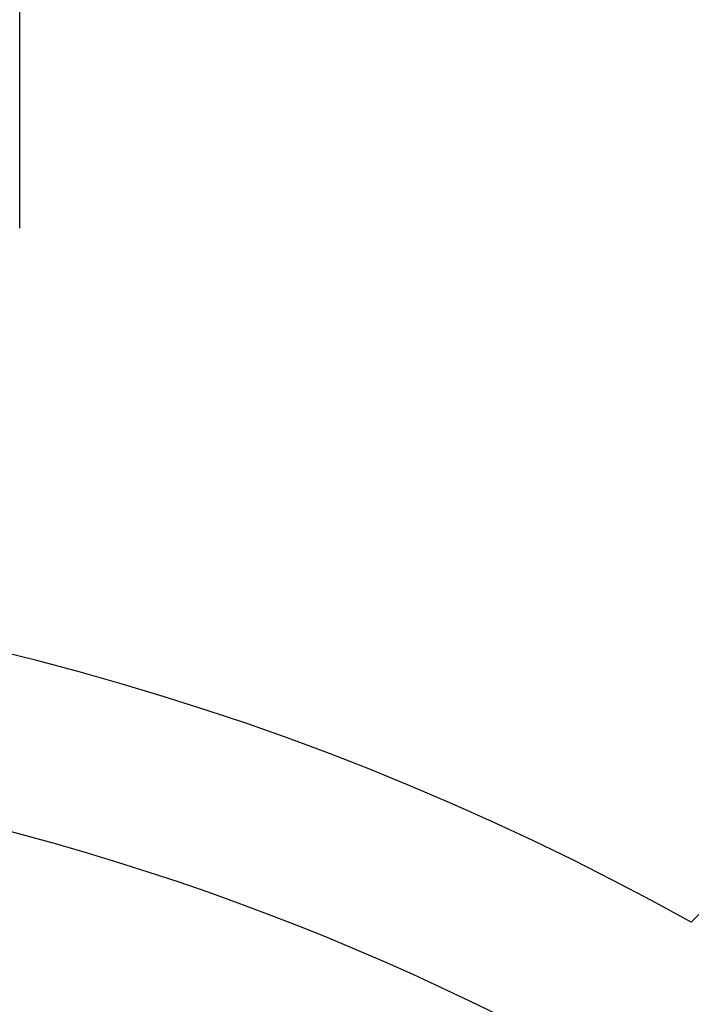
# Model space of a CAD drawing. Extents: x -108 to 250, y -107 to 250.
# Tile 9 of 12: x 16 to 31, y 54 to 77. Entities that reach past the tile are written whole.
import ezdxf

# ---------------------------------------------------------------- set-up
doc = ezdxf.new("R2010")
doc.units = 0
doc.header["$LTSCALE"] = 14
doc.layers.get('0').update_dxf_attribs({"linetype": 'CONTINUOUS'})

msp = doc.modelspace()

# ---------------------------------------------------------------- linework, layer by layer
for p, q in [((15.572, 72.007), (15.572, 96.248)), ((44.194, 68.943), (31.156, 55.905))]:
    msp.add_line(p, q)
for radius in [97.5, 60]:
    msp.add_circle((0, 0), radius)
msp.add_arc((0, 0), 64, 60.86892, 119.13108)

doc.saveas('drawing.dxf')
